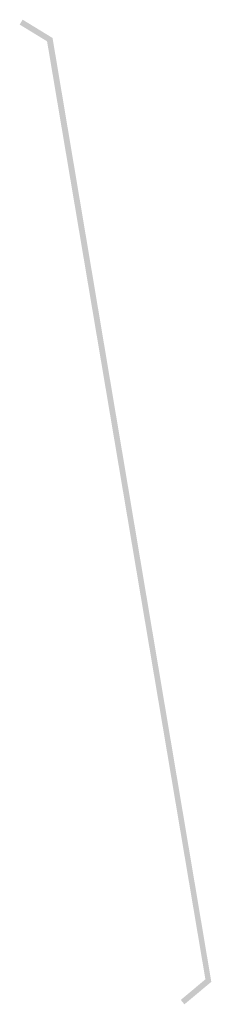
# Model space of a CAD drawing. Header units: metres. Extents: x -3839838688 to 844383267715, y -571436171822 to 78533580212.
# Tile 3 of 4: x -3836949076 to -3836937140, y -6728027606 to -6727966330. Entities that reach past the tile are written whole.
import ezdxf

# ---------------------------------------------------------------- set-up
doc = ezdxf.new("R2010")
doc.units = ezdxf.units.M
doc.header["$MEASUREMENT"] = 0
doc.layers.add('SECTION', color=7, linetype='Continuous')

msp = doc.modelspace()

# ---------------------------------------------------------------- hatches: boundary and pattern name
at = {"layer": 'SECTION', "ltscale": 20}
h = msp.add_hatch(color=230, dxfattribs=at)
h.paths.add_polyline_path([(-3836947370.120505, -6727967675.469757), (-3836937508.936388, -6728026052.151221)], flags=0)
h.paths.add_polyline_path([(-3836937140.35132, -6728026208.438337), (-3836947028.397182, -6727967466.889353)], flags=0)
edge = h.paths.add_edge_path(flags=17)
edge.add_line((-3836948890, -6727966330), (-3836949075.60639, -6727966633.921729))
edge.add_line((-3836947370.120505, -6727967675.469757), (-3836949075.606389, -6727966633.921729))
edge.add_line((-3836947370.120505, -6727967675.469757), (-3836937508.936388, -6728026052.151221))
edge.add_line((-3836937508.936388, -6728026052.151221), (-3836939043.502582, -6728027332.233637))
edge.add_line((-3836938815.388784, -6728027605.697062), (-3836939043.502582, -6728027332.233637))
edge.add_line((-3836937140.35132, -6728026208.438337), (-3836938815.388784, -6728027605.697062))
edge.add_line((-3836947028.397182, -6727967466.889353), (-3836937140.35132, -6728026208.438337))
edge.add_line((-3836947028.397182, -6727967466.889353), (-3836948890, -6727966330))
edge = h.paths.add_edge_path(flags=17)
edge.add_line((-3836948890, -6727966330), (-3836949075.60639, -6727966633.921729))
edge.add_line((-3836947028.397182, -6727967466.889353), (-3836948890, -6727966330))
edge.add_line((-3836937140.35132, -6728026208.438337), (-3836947028.397182, -6727967466.889353))
edge.add_line((-3836937140.35132, -6728026208.438337), (-3836938815.388784, -6728027605.697062))
edge.add_line((-3836938815.388784, -6728027605.697062), (-3836939043.502582, -6728027332.233637))
edge.add_line((-3836937508.936388, -6728026052.151221), (-3836939043.502582, -6728027332.233637))
edge.add_line((-3836937508.936388, -6728026052.151221), (-3836947370.120505, -6727967675.469757))
edge.add_line((-3836947370.120505, -6727967675.469757), (-3836949075.606389, -6727966633.921729))
h = msp.add_hatch(color=230, dxfattribs=at)
h.paths.add_polyline_path([(-3836937140.35132, -6728026208.438337), (-3836947028.397182, -6727967466.889353)], flags=17)
edge = h.paths.add_edge_path()
edge.add_line((-3836948890, -6727966330), (-3836949075.60639, -6727966633.921729))
edge.add_line((-3836947370.120505, -6727967675.469757), (-3836949075.606389, -6727966633.921729))
edge.add_line((-3836937508.936388, -6728026052.151221), (-3836947370.120505, -6727967675.469757))
edge.add_line((-3836939043.502582, -6728027332.233637), (-3836937508.936388, -6728026052.151221))
edge.add_line((-3836938815.388784, -6728027605.697062), (-3836939043.502582, -6728027332.233637))
edge.add_line((-3836937140.35132, -6728026208.438337), (-3836938815.388784, -6728027605.697062))
edge.add_line((-3836947028.397182, -6727967466.889353), (-3836937140.35132, -6728026208.438337))
edge.add_line((-3836947028.397182, -6727967466.889353), (-3836948890, -6727966330))
h = msp.add_hatch(color=230, dxfattribs=at)
h.paths.add_polyline_path([(-3836937140.35132, -6728026208.438337), (-3836947028.397182, -6727967466.889353)], flags=17)
edge = h.paths.add_edge_path()
edge.add_line((-3836948890, -6727966330), (-3836949075.60639, -6727966633.921729))
edge.add_line((-3836947370.120505, -6727967675.469757), (-3836949075.606389, -6727966633.921729))
edge.add_line((-3836937508.936388, -6728026052.151221), (-3836947370.120505, -6727967675.469757))
edge.add_line((-3836939043.502582, -6728027332.233637), (-3836937508.936388, -6728026052.151221))
edge.add_line((-3836938815.388784, -6728027605.697062), (-3836939043.502582, -6728027332.233637))
edge.add_line((-3836937140.35132, -6728026208.438337), (-3836938815.388784, -6728027605.697062))
edge.add_line((-3836947028.397182, -6727967466.889353), (-3836937140.35132, -6728026208.438337))
edge.add_line((-3836947028.397182, -6727967466.889353), (-3836948890, -6727966330))

doc.saveas('drawing.dxf')
